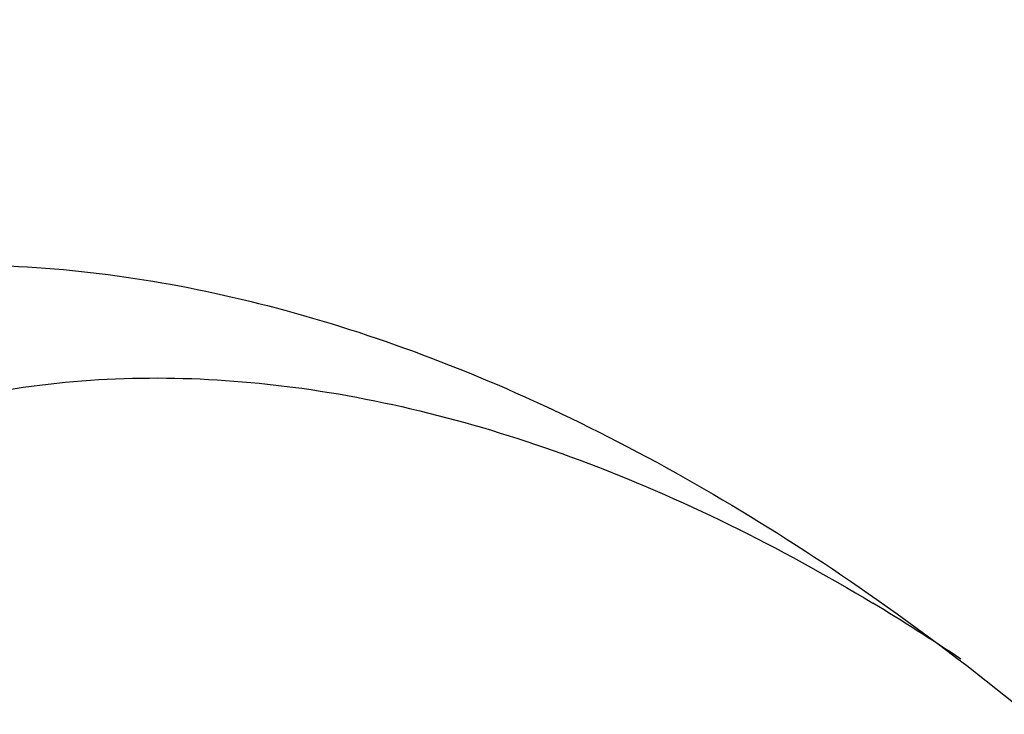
# Model space of a CAD drawing. Header units: millimetres. Extents: x 146 to 697, y 409 to 764.
# Tile 143 of 162: x 611.6 to 616.64, y 651.48 to 655.03. Entities that reach past the tile are written whole.
import ezdxf

# ---------------------------------------------------------------- set-up
doc = ezdxf.new("R2010")
doc.units = ezdxf.units.MM
doc.header["$LTSCALE"] = 65.395
doc.layers.get('0').update_dxf_attribs({"linetype": 'CONTINUOUS'})
doc.layers.add('SP223_018_00_new_view_4_BL38', color=7, linetype='CONTINUOUS')

# ---------------------------------------------------------------- blocks, each defined once
blk = doc.blocks.new('TC-9820353_3D')
at = {"layer": 'SP223_018_00_new_view_4_BL38', "color": 7, "linetype": 'Continuous'}
blk.add_arc((0.3963, 2.7992), 10.7928, 56.10775, 58.93498, dxfattribs=at)
at = {"layer": 'SP223_018_00_new_view_4_BL38', "color": 9, "linetype": 'Continuous'}
for points, knots in [([(4.3646, 17.0457), (3.831, 17.3081), (2.7669, 17.747), (1.143, 18.1309), (-0.4195, 18.2046), (-1.8895, 17.961), (-3.2333, 17.401), (-4.4182, 16.5366), (-5.4178, 15.3916), (-5.9313, 14.491), (-6.1551, 14.0096)], [0, 0, 0, 0, 0.143867, 0.277327, 0.40182, 0.519858, 0.634887, 0.750854, 0.871544, 1, 1, 1, 1]), ([(14.5846, 8.5001), (14.0167, 9.51), (12.7884, 11.435), (10.6732, 14.0224), (8.3767, 16.1927), (6.7022, 17.3623), (5.8544, 17.845)], [0, 0, 0, 0, 0.268863, 0.528528, 0.773608, 1, 1, 1, 1]), ([(8.5361, 14.0848), (7.8878, 14.6934), (6.5682, 15.7892), (5.101, 16.6836), (4.3646, 17.0457)], [0, 0, 0, 0, 0.520031, 1, 1, 1, 1])]:
    blk.add_open_spline(points, degree=3, knots=knots, dxfattribs=at)
at = {"layer": 'SP223_018_00_new_view_4_BL38', "color": 7, "linetype": 'Continuous'}
for points, knots in [([(-3.5576, 9.8336), (-3.403, 10.3189), (-3.0202, 11.2261), (-2.1756, 12.3817), (-1.1055, 13.2237), (0.1523, 13.7113), (1.5438, 13.8279), (2.7452, 13.6266), (3.7241, 13.3046), (4.7591, 12.8519), (5.5037, 12.4017), (5.986, 12.0628)], [0, 0, 0, 0, 0.129761, 0.248756, 0.360965, 0.471937, 0.587541, 0.712506, 0.779538, 0.849796, 1, 1, 1, 1]), ([(0.3745, 12.7738), (0.7653, 12.961), (1.6377, 13.2185), (3.0511, 13.2028), (4.5327, 12.8085), (5.4882, 12.3316), (5.9655, 12.0442)], [0, 0, 0, 0, 0.221775, 0.456949, 0.714857, 1, 1, 1, 1]), ([(5.986, 12.0628), (6.5381, 11.6748), (7.617, 10.7816), (9.083, 9.2041), (10.4121, 7.3883), (11.5613, 5.3928), (12.4941, 3.2816), (13.1802, 1.1223), (13.5978, -1.0153), (13.6913, -2.4319), (13.6844, -3.1175)], [0, 0, 0, 0, 0.115012, 0.2378, 0.366231, 0.497747, 0.629572, 0.758908, 0.883131, 1, 1, 1, 1])]:
    blk.add_open_spline(points, degree=3, knots=knots, dxfattribs=at)

msp = doc.modelspace()

# ---------------------------------------------------------------- block references
msp.add_blockref('TC-9820353_3D', (610, 640))

doc.saveas('drawing.dxf')
